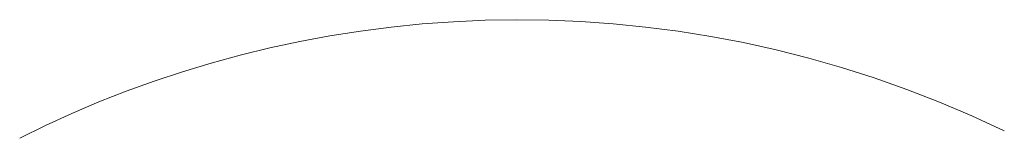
# Model space of a CAD drawing. Header units: millimetres. Extents: x -1459 to 125, y -3469 to 122.
# Tile 52 of 199: x -273.314 to -267.586, y -2930.309 to -2929.623. Entities that reach past the tile are written whole.
import ezdxf

# ---------------------------------------------------------------- set-up
doc = ezdxf.new("R2010")
doc.units = ezdxf.units.MM
doc.header["$MEASUREMENT"] = 0
doc.layers.add('Layer 1', color=7, linetype='Continuous')

msp = doc.modelspace()

# ---------------------------------------------------------------- linework, layer by layer
at = {"layer": 'Layer 1', "color": 5, "lineweight": 9}
msp.add_open_spline([(-273.3144, -2930.3094), (-273.3144, -2930.3094), (-273.1638, -2930.2357), (-273.1638, -2930.2357), (-273.1638, -2930.2357), (-273.0101, -2930.1656), (-273.0101, -2930.1656), (-273.0101, -2930.1656), (-272.8535, -2930.0993), (-272.8535, -2930.0993), (-272.8535, -2930.0993), (-272.6941, -2930.0368), (-272.6941, -2930.0368), (-272.6941, -2930.0368), (-272.532, -2929.9784), (-272.532, -2929.9784), (-272.532, -2929.9784), (-272.3673, -2929.924), (-272.3673, -2929.924), (-272.3673, -2929.924), (-272.2002, -2929.8738), (-272.2002, -2929.8738), (-272.2002, -2929.8738), (-272.0308, -2929.8279), (-272.0308, -2929.8279), (-272.0308, -2929.8279), (-271.8591, -2929.7863), (-271.8591, -2929.7863), (-271.8591, -2929.7863), (-271.6854, -2929.7492), (-271.6854, -2929.7492), (-271.6854, -2929.7492), (-271.5098, -2929.7167), (-271.5098, -2929.7167), (-271.5098, -2929.7167), (-271.3323, -2929.6889), (-271.3323, -2929.6889), (-271.3323, -2929.6889), (-271.1531, -2929.6658), (-271.1531, -2929.6658), (-271.1531, -2929.6658), (-270.9723, -2929.6476), (-270.9723, -2929.6476), (-270.9723, -2929.6476), (-270.7901, -2929.6344), (-270.7901, -2929.6344), (-270.7901, -2929.6344), (-270.6065, -2929.6263), (-270.6065, -2929.6263), (-270.6065, -2929.6263), (-270.4217, -2929.6233), (-270.4217, -2929.6233), (-270.4217, -2929.6233), (-270.2357, -2929.6256), (-270.2357, -2929.6256), (-270.2357, -2929.6256), (-270.0488, -2929.6333), (-270.0488, -2929.6333), (-270.0488, -2929.6333), (-269.8611, -2929.6465), (-269.8611, -2929.6465), (-269.8611, -2929.6465), (-269.6726, -2929.6652), (-269.6726, -2929.6652), (-269.6726, -2929.6652), (-269.4835, -2929.6896), (-269.4835, -2929.6896), (-269.4835, -2929.6896), (-269.2939, -2929.7197), (-269.2939, -2929.7197), (-269.2939, -2929.7197), (-269.1039, -2929.7557), (-269.1039, -2929.7557), (-269.1039, -2929.7557), (-268.9137, -2929.7977), (-268.9137, -2929.7977), (-268.9137, -2929.7977), (-268.7234, -2929.8458), (-268.7234, -2929.8458), (-268.7234, -2929.8458), (-268.5331, -2929.9), (-268.5331, -2929.9), (-268.5331, -2929.9), (-268.3428, -2929.9605), (-268.3428, -2929.9605), (-268.3428, -2929.9605), (-268.1529, -2930.0274), (-268.1529, -2930.0274), (-268.1529, -2930.0274), (-267.9632, -2930.1007), (-267.9632, -2930.1007), (-267.9632, -2930.1007), (-267.7741, -2930.1806), (-267.7741, -2930.1806), (-267.7741, -2930.1806), (-267.5856, -2930.2672), (-267.5856, -2930.2672)], degree=3, knots=[0, 0, 0, 0, 0.03125, 0.03125, 0.03125, 0.0625, 0.0625, 0.0625, 0.09375, 0.09375, 0.09375, 0.125, 0.125, 0.125, 0.15625, 0.15625, 0.15625, 0.1875, 0.1875, 0.1875, 0.21875, 0.21875, 0.21875, 0.25, 0.25, 0.25, 0.28125, 0.28125, 0.28125, 0.3125, 0.3125, 0.3125, 0.34375, 0.34375, 0.34375, 0.375, 0.375, 0.375, 0.40625, 0.40625, 0.40625, 0.4375, 0.4375, 0.4375, 0.46875, 0.46875, 0.46875, 0.5, 0.5, 0.5, 0.53125, 0.53125, 0.53125, 0.5625, 0.5625, 0.5625, 0.59375, 0.59375, 0.59375, 0.625, 0.625, 0.625, 0.65625, 0.65625, 0.65625, 0.6875, 0.6875, 0.6875, 0.71875, 0.71875, 0.71875, 0.75, 0.75, 0.75, 0.78125, 0.78125, 0.78125, 0.8125, 0.8125, 0.8125, 0.84375, 0.84375, 0.84375, 0.875, 0.875, 0.875, 0.90625, 0.90625, 0.90625, 0.9375, 0.9375, 0.9375, 0.96875, 0.96875, 0.96875, 1, 1, 1, 1], dxfattribs=at)

doc.saveas('drawing.dxf')
